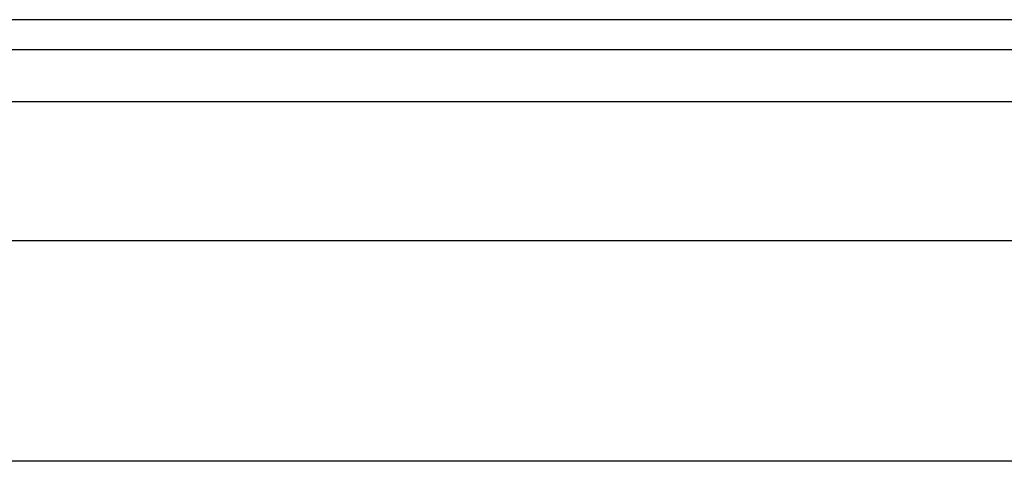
# Model space of a CAD drawing. Header units: inches. Extents: x 4 to 120, y 7 to 65.
# Tile 88 of 149: x 12.422 to 14.177, y 47.786 to 48.573. Entities that reach past the tile are written whole.
import ezdxf

# ---------------------------------------------------------------- set-up
doc = ezdxf.new("R2010")
doc.units = ezdxf.units.IN
doc.header["$MEASUREMENT"] = 0
doc.layers.add('Visible Edges(ANSI)', color=7, linetype='Continuous', lineweight=25)
doc.layers.add('Visible Tangent Edges(ANSI)', color=7, linetype='Continuous', lineweight=25)

msp = doc.modelspace()

# ---------------------------------------------------------------- linework, layer by layer
at = {"layer": 'Visible Edges(ANSI)'}
for p, q in [((27.666, 48.5734), (4.04, 48.5734)), ((4.04, 48.5204), (27.666, 48.5204)), ((4.7708, 48.1797), (26.9149, 48.1797)), ((26.9149, 47.786), (4.7708, 47.786))]:
    msp.add_line(p, q, dxfattribs=at)
at = {"layer": 'Visible Tangent Edges(ANSI)'}
msp.add_line((4.04, 48.4274), (27.666, 48.4274), dxfattribs=at)

doc.saveas('drawing.dxf')
